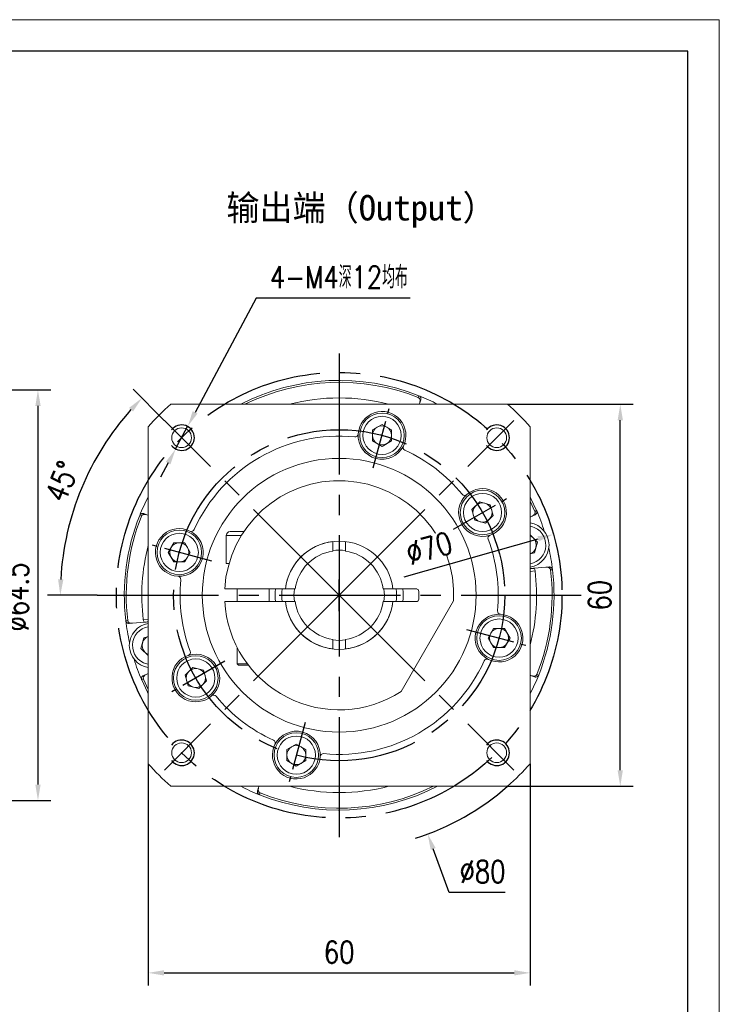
# Model space of a CAD drawing. Header units: millimetres. Extents: x 889 to 1305, y 1037 to 1331.
# Tile 10 of 10: x 1195 to 1305, y 1176 to 1331. Entities that reach past the tile are written whole.
import ezdxf

# ---------------------------------------------------------------- set-up
doc = ezdxf.new("R2010")
doc.units = ezdxf.units.MM
doc.set_wipeout_variables(frame=1)
doc.header["$PDSIZE"] = -5
doc.linetypes.add('CENTER2', pattern=[28.575, 19.05, -3.175, 3.175, -3.175])
doc.layers.get('0').update_dxf_attribs({"lineweight": 18})
doc.layers.get('Defpoints').update_dxf_attribs({"lineweight": 18})
for name, color, linetype in [('1轮廓实线层', 7, 'Continuous'), ('2细线层', 4, 'Continuous'), ('3中心线层', 1, 'CENTER2'), ('7标注层', 4, 'Continuous')]:
    doc.layers.add(name, color=color, linetype=linetype)
doc.layers.add('SLD-0', color=7, linetype='Continuous', lineweight=18)
doc.layers.add('尺寸线', color=7, linetype='Continuous', lineweight=18)
doc.styles.add('TH_GBDIM', font='romans.shx', dxfattribs={"width": 0.8, "bigfont": 'gbcbig.shx'})
doc.styles.add('工程字', font='txt')
doc.dimstyles.new('TH_GBDIM', dxfattribs={"dimtxt": 3.5, "dimasz": 2.5, "dimexe": 2, "dimexo": 0, "dimgap": 1.5, "dimtad": 1, "dimdec": 1, "dimdsep": 46, "dimtxsty": 'TH_GBDIM', "dimcen": 2.5, "dimclrd": 130, "dimclre": 130, "dimclrt": 3, "dimadec": 0, "dimazin": 2, "dimtfac": 0.714286, "dimtdec": 1, "dimtmove": 0, "dimatfit": 3, "dimfxl": 1, "dimtzin": 0, "dimlwd": -1, "dimlwe": -1, "dimarcsym": 0})

# ---------------------------------------------------------------- blocks, each defined once
blk = doc.blocks.new('*D8')
at = {"layer": '7标注层', "color": 130}
for p, q in [((1215.51, 1213.78), (1215.51, 1178.92)), ((1275.51, 1213.78), (1275.51, 1178.92)), ((1218.01, 1180.92), (1273.01, 1180.92))]:
    blk.add_line(p, q, dxfattribs=at)
for points in [[(1218.01, 1181.34), (1218.01, 1180.51), (1215.51, 1180.92)], [(1273.01, 1180.51), (1273.01, 1181.34), (1275.51, 1180.92)]]:
    blk.add_solid(points, dxfattribs=at)
at = {"layer": 'Defpoints', "color": 0}
for p in [(1215.51, 1213.78), (1275.51, 1213.78), (1275.51, 1180.92)]:
    blk.add_point(p, dxfattribs=at)
at = {"layer": '7标注层', "color": 3, "insert": (1245.51, 1184.17), "char_height": 3.5, "attachment_point": 5, "style": 'TH_GBDIM'}
blk.add_mtext('60', dxfattribs=at)
blk = doc.blocks.new('*D9')
at = {"layer": '7标注层', "color": 130}
for p, q in [((1271.97, 1270.24), (1291.67, 1270.24)), ((1289.67, 1212.74), (1289.67, 1267.74)), ((1271.97, 1210.24), (1291.67, 1210.24))]:
    blk.add_line(p, q, dxfattribs=at)
for points in [[(1290.08, 1267.74), (1289.25, 1267.74), (1289.67, 1270.24)], [(1289.25, 1212.74), (1290.08, 1212.74), (1289.67, 1210.24)]]:
    blk.add_solid(points, dxfattribs=at)
at = {"layer": 'Defpoints', "color": 0}
for p in [(1271.97, 1270.24), (1289.67, 1270.24), (1271.97, 1210.24)]:
    blk.add_point(p, dxfattribs=at)
at = {"layer": '7标注层', "color": 3, "insert": (1286.42, 1240.24), "char_height": 3.5, "attachment_point": 5, "rotation": 90, "style": 'TH_GBDIM'}
blk.add_mtext('60', dxfattribs=at)
blk = doc.blocks.new('*D10')
at = {"layer": '7标注层', "color": 130}
for p, q in [((1218.05, 1267.7), (1213.13, 1272.63)), ((1207.51, 1240.24), (1199.71, 1240.24))]:
    blk.add_line(p, q, dxfattribs=at)
blk.add_arc((1245.51, 1240.24), 43.81, 138.2704, 176.7296, dxfattribs=at)
for points in [[(1213.13, 1269.11), (1212.52, 1269.68), (1214.54, 1271.22)], [(1201.36, 1242.75), (1202.2, 1242.73), (1201.71, 1240.24)]]:
    blk.add_solid(points, dxfattribs=at)
at = {"layer": 'Defpoints', "color": 0}
for p in [(1218.05, 1267.7), (1207.58, 1262.14), (1207.51, 1240.24), (1245.51, 1240.24), (1283.51, 1240.24)]:
    blk.add_point(p, dxfattribs=at)
at = {"layer": '7标注层', "color": 3, "insert": (1201.99, 1258.12), "char_height": 3.5, "attachment_point": 5, "rotation": 67.6621, "style": 'TH_GBDIM'}
blk.add_mtext('45%%d', dxfattribs=at)
blk = doc.blocks.new('*D11')
at = {"layer": '7标注层', "color": 130}
for p, q in [((1232.45, 1286.91), (1222.88, 1268.96)), ((1256.65, 1286.91), (1232.45, 1286.91)), ((1219.83, 1263.22), (1221.71, 1266.75)), ((1218.65, 1261.02), (1217.47, 1258.81))]:
    blk.add_line(p, q, dxfattribs=at)
for points in [[(1222.51, 1269.16), (1223.25, 1268.77), (1221.71, 1266.75)], [(1219.02, 1260.82), (1218.28, 1261.21), (1219.83, 1263.22)]]:
    blk.add_solid(points, dxfattribs=at)
at = {"layer": 'Defpoints', "color": 0}
for p in [(1221.71, 1266.75), (1219.83, 1263.22)]:
    blk.add_point(p, dxfattribs=at)
at = {"layer": '7标注层', "color": 3, "insert": (1245.47, 1290.2), "char_height": 3.5, "attachment_point": 5, "style": 'TH_GBDIM'}
blk.add_mtext('4-M4深12均布{}', dxfattribs=at)
blk = doc.blocks.new('*D12')
at = {"layer": '7标注层', "color": 130}
for p, q in [((1245.51, 1237.74), (1245.51, 1242.74)), ((1243.01, 1240.24), (1248.01, 1240.24)), ((1262.81, 1193.57), (1260.28, 1200.39)), ((1271.58, 1193.57), (1262.81, 1193.57))]:
    blk.add_line(p, q, dxfattribs=at)
blk.add_arc((1245.51, 1240.24), 40, 287.471, 311.4096, dxfattribs=at)
blk.add_solid([(1260.67, 1200.53), (1259.89, 1200.25), (1259.42, 1202.73)], dxfattribs=at)
at = {"layer": 'Defpoints', "color": 0}
for p in [(1231.61, 1277.75), (1259.42, 1202.73)]:
    blk.add_point(p, dxfattribs=at)
at = {"layer": '7标注层', "color": 3, "insert": (1268.04, 1196.82), "char_height": 3.5, "attachment_point": 5, "style": 'TH_GBDIM'}
blk.add_mtext('{∅80}{}{}', dxfattribs=at)
blk = doc.blocks.new('*D28')
at = {"layer": '7标注层', "color": 130}
for p, q in [((1128.13, 1272.49), (1200.2, 1272.49)), ((1198.2, 1269.99), (1198.2, 1210.49)), ((1128.13, 1207.99), (1200.2, 1207.99))]:
    blk.add_line(p, q, dxfattribs=at)
for points in [[(1198.62, 1269.99), (1197.79, 1269.99), (1198.2, 1272.49)], [(1197.79, 1210.49), (1198.62, 1210.49), (1198.2, 1207.99)]]:
    blk.add_solid(points, dxfattribs=at)
at = {"layer": 'Defpoints', "color": 0}
for p in [(1128.13, 1272.49), (1128.13, 1207.99), (1198.2, 1207.99)]:
    blk.add_point(p, dxfattribs=at)
at = {"layer": '7标注层', "color": 3, "insert": (1194.95, 1239.96), "char_height": 3.5, "attachment_point": 5, "rotation": 90, "style": 'TH_GBDIM'}
blk.add_mtext('{%%c64.5}{}{}', dxfattribs=at)
blk = doc.blocks.new('*D29')
at = {"layer": '7标注层', "color": 130}
blk.add_line((1255.7, 1243.13), (1276.78, 1249.12), dxfattribs=at)
blk.add_solid([(1276.89, 1248.72), (1276.66, 1249.52), (1279.18, 1249.8)], dxfattribs=at)
at = {"layer": 'Defpoints', "color": 0}
for p in [(1279.18, 1249.8), (1211.85, 1230.68)]:
    blk.add_point(p, dxfattribs=at)
at = {"layer": '7标注层', "color": 3, "insert": (1259.65, 1247.63), "char_height": 3.5, "attachment_point": 5, "rotation": 15.8551, "style": 'TH_GBDIM'}
blk.add_mtext('∅70', dxfattribs=at)

msp = doc.modelspace()

# ---------------------------------------------------------------- linework, layer by layer
at = {"color": 7, "linetype": 'Continuous', "lineweight": 15}
for p, q in [((1257.942773, 1271.296166), (1258.045337, 1271.57825)), ((1258.045337, 1271.57825), (1258.049663, 1271.57652)), ((1219.05673, 1270.240826), (1271.971756, 1270.240826)), ((1258.078855, 1270.240826), (1258.160271, 1270.464513)), ((1258.333799, 1270.941278), (1258.160271, 1270.464513)), ((1250.743538, 1266.220923), (1252.243538, 1267.086948)), ((1252.243538, 1267.086948), (1253.743538, 1266.220923)), ((1215.514243, 1213.783313), (1215.514243, 1266.698339)), ((1250.743538, 1264.488872), (1250.743538, 1266.220923)), ((1253.743538, 1266.220923), (1253.743538, 1264.488872)), ((1275.514243, 1266.698339), (1275.514243, 1213.783313)), ((1252.243538, 1263.622846), (1250.743538, 1264.488872)), ((1253.743538, 1264.488872), (1252.243538, 1263.622846)), ((1266.357871, 1253.689113), (1267.582616, 1254.913858)), ((1267.582616, 1254.913858), (1269.255648, 1254.465571)), ((1269.255648, 1254.465571), (1269.703936, 1252.792538)), ((1276.261982, 1253.411969), (1275.514243, 1255.03618)), ((1214.813791, 1253.060382), (1215.290555, 1252.886854)), ((1215.514243, 1252.805438), (1215.290555, 1252.886854)), ((1266.806158, 1252.016081), (1266.357871, 1253.689113)), ((1276.287536, 1252.884528), (1275.82771, 1252.670108)), ((1276.261982, 1253.411969), (1276.53397, 1253.53891)), ((1276.53397, 1253.53891), (1276.535805, 1253.534627)), ((1214.176818, 1252.771919), (1214.178548, 1252.776246)), ((1214.458903, 1252.669356), (1214.176818, 1252.771919)), ((1268.479191, 1251.567793), (1266.806158, 1252.016081)), ((1269.703936, 1252.792538), (1268.479191, 1251.567793)), ((1275.514243, 1252.523936), (1275.82771, 1252.670108)), ((1228.389243, 1250.240826), (1230.547613, 1250.240826)), ((1275.751438, 1251.032584), (1275.514243, 1251.085941)), ((1218.668121, 1246.970121), (1219.534146, 1248.470121)), ((1219.534146, 1248.470121), (1221.266197, 1248.470121)), ((1221.266197, 1248.470121), (1222.132222, 1246.970121)), ((1227.764243, 1249.615826), (1227.764243, 1245.240826)), ((1230.148392, 1249.615826), (1227.764243, 1249.615826)), ((1244.514243, 1248.681797), (1244.514243, 1248.379622)), ((1244.514243, 1248.379622), (1244.514243, 1247.7519)), ((1246.514243, 1248.379622), (1246.514243, 1248.681797)), ((1246.514243, 1247.7519), (1246.514243, 1248.379622)), ((1275.514243, 1249.716865), (1276.648013, 1248.583094)), ((1276.648013, 1248.583094), (1276.199725, 1246.910062)), ((1219.534146, 1245.470121), (1218.668121, 1246.970121)), ((1222.132222, 1246.970121), (1221.266197, 1245.470121)), ((1276.199725, 1246.910062), (1275.514243, 1246.726387)), ((1221.266197, 1245.470121), (1219.534146, 1245.470121)), ((1228.222626, 1245.240826), (1227.764243, 1245.240826)), ((1275.514243, 1243.97946), (1276.276289, 1244.074427)), ((1277.981116, 1244.633485), (1276.16861, 1244.474911)), ((1277.981116, 1244.633485), (1278.486547, 1244.677705)), ((1279.027156, 1244.23421), (1278.728138, 1244.208151)), ((1279.026605, 1244.238837), (1279.027156, 1244.23421)), ((1228.042838, 1241.240826), (1227.542042, 1241.240826)), ((1236.771246, 1241.240826), (1228.042838, 1241.240826)), ((1229.514243, 1241.240826), (1229.514243, 1239.240826)), ((1234.514243, 1239.240826), (1234.514243, 1241.240826)), ((1237.073271, 1241.240826), (1236.771246, 1241.240826)), ((1237.375447, 1241.240826), (1237.073271, 1241.240826)), ((1238.003169, 1241.240826), (1237.375447, 1241.240826)), ((1253.653039, 1241.240826), (1253.025317, 1241.240826)), ((1253.955214, 1241.240826), (1253.653039, 1241.240826)), ((1254.25724, 1241.240826), (1253.955214, 1241.240826)), ((1257.614243, 1241.240826), (1254.25724, 1241.240826)), ((1257.22184, 1241.23816), (1257.3473, 1241.230145)), ((1257.3473, 1241.230145), (1257.707429, 1241.22982)), ((1258.014243, 1239.640826), (1258.014243, 1240.840826)), ((1227.542042, 1239.240826), (1228.042838, 1239.240826)), ((1228.042838, 1239.240826), (1236.771246, 1239.240826)), ((1236.771246, 1239.240826), (1237.073271, 1239.240826)), ((1237.073271, 1239.240826), (1237.375447, 1239.240826)), ((1237.375447, 1239.240826), (1238.003169, 1239.240826)), ((1253.025317, 1239.240826), (1253.653039, 1239.240826)), ((1253.653039, 1239.240826), (1253.955214, 1239.240826)), ((1253.955214, 1239.240826), (1254.25724, 1239.240826)), ((1254.25724, 1239.240826), (1257.614243, 1239.240826)), ((1263.493755, 1239.382254), (1255.247544, 1225.099397)), ((1212.001329, 1236.247441), (1212.300348, 1236.273501)), ((1212.001881, 1236.242814), (1212.001329, 1236.247441)), ((1213.047369, 1235.848166), (1212.541938, 1235.803947)), ((1213.047369, 1235.848166), (1214.859876, 1236.00674)), ((1215.514243, 1236.502191), (1214.752196, 1236.407224)), ((1268.896263, 1233.511531), (1269.762289, 1235.011531)), ((1269.762289, 1235.011531), (1271.49434, 1235.011531)), ((1271.49434, 1235.011531), (1272.360365, 1233.511531)), ((1214.380473, 1231.898557), (1214.82876, 1233.57159)), ((1214.82876, 1233.57159), (1215.514243, 1233.755264)), ((1269.762289, 1232.011531), (1268.896263, 1233.511531)), ((1272.360365, 1233.511531), (1271.49434, 1232.011531)), ((1215.514243, 1230.764787), (1214.380473, 1231.898557)), ((1229.514243, 1231.994614), (1229.514243, 1229.440826)), ((1244.514243, 1232.729751), (1244.514243, 1232.10203)), ((1244.514243, 1232.10203), (1244.514243, 1231.799854)), ((1246.514243, 1232.10203), (1246.514243, 1232.729751)), ((1246.514243, 1231.799854), (1246.514243, 1232.10203)), ((1271.49434, 1232.011531), (1269.762289, 1232.011531)), ((1215.277048, 1229.449067), (1215.514243, 1229.39571)), ((1221.32455, 1227.689113), (1222.549295, 1228.913858)), ((1222.549295, 1228.913858), (1224.222327, 1228.465571)), ((1224.222327, 1228.465571), (1224.670615, 1226.792538)), ((1229.514243, 1229.440826), (1229.714243, 1229.240826)), ((1229.514243, 1229.440826), (1231.114243, 1229.440826)), ((1231.266436, 1229.240826), (1229.714243, 1229.240826)), ((1214.494516, 1226.942742), (1214.49268, 1226.947024)), ((1214.766503, 1227.069682), (1214.494516, 1226.942742)), ((1214.74095, 1227.597123), (1215.200776, 1227.811544)), ((1214.766503, 1227.069682), (1215.514243, 1225.445472)), ((1215.514243, 1227.957716), (1215.200776, 1227.811544)), ((1221.772837, 1226.016081), (1221.32455, 1227.689113)), ((1224.670615, 1226.792538), (1223.44587, 1225.567793)), ((1275.514243, 1227.676213), (1275.73793, 1227.594798)), ((1276.214695, 1227.42127), (1275.73793, 1227.594798)), ((1276.569583, 1227.812296), (1276.851668, 1227.709732)), ((1276.851668, 1227.709732), (1276.849937, 1227.705406)), ((1223.44587, 1225.567793), (1221.772837, 1226.016081)), ((1237.284948, 1215.99278), (1238.784948, 1216.858805)), ((1237.284948, 1214.260729), (1237.284948, 1215.99278)), ((1238.784948, 1216.858805), (1240.284948, 1215.99278)), ((1240.284948, 1215.99278), (1240.284948, 1214.260729)), ((1238.784948, 1213.394703), (1237.284948, 1214.260729)), ((1240.284948, 1214.260729), (1238.784948, 1213.394703)), ((1271.971756, 1210.240826), (1219.05673, 1210.240826)), ((1232.694687, 1209.540374), (1232.868215, 1210.017138)), ((1232.94963, 1210.240826), (1232.868215, 1210.017138)), ((1232.983149, 1208.903401), (1232.978823, 1208.905131)), ((1233.085713, 1209.185486), (1232.983149, 1208.903401))]:
    msp.add_line(p, q, dxfattribs=at)
at = {"color": 7, "linetype": 'Continuous', "lineweight": 15, "flags": 128}
for points in [[(1275.514243, 1255.702472), (1275.644716, 1255.446651), (1276.53397, 1253.53891)], [(1215.514243, 1224.77918), (1215.38377, 1225.035001), (1214.494516, 1226.942742)]]:
    msp.add_lwpolyline(points, dxfattribs=at)
at = {"color": 7, "linetype": 'Continuous', "lineweight": 15}
for centre, radius in [((1252.243538, 1265.354897), 3.5), ((1252.243538, 1265.354897), 3), ((1220.765505, 1264.989563), 1.55), ((1270.26298, 1264.989563), 1.55), ((1245.514243, 1240.240826), 21.5), ((1268.030903, 1253.240826), 3.5), ((1268.030903, 1253.240826), 3), ((1220.400171, 1246.970121), 3.5), ((1220.400171, 1246.970121), 3), ((1270.628314, 1233.511531), 3.5), ((1270.628314, 1233.511531), 3), ((1222.997582, 1227.240826), 3.5), ((1222.997582, 1227.240826), 3), ((1238.784948, 1215.126754), 3.5), ((1238.784948, 1215.126754), 3), ((1220.765505, 1215.492088), 1.55), ((1270.26298, 1215.492088), 1.55)]:
    msp.add_circle(centre, radius, dxfattribs=at)
for centre, radius, start, end in [((1245.514243, 1240.240826), 33.75, 68.20470024, 117.26604445), ((1245.514243, 1240.240826), 33.45, 68.1884215, 116.25152275), ((1245.514243, 1240.240826), 33.75, 62.73395555, 68.1967904), ((1245.514243, 1240.240826), 40, 131.40962211, 138.59037789), ((1245.514243, 1240.240826), 31, 75.4074494, 104.5925506), ((1245.514243, 1240.240826), 40, 41.40962211, 48.59037789), ((1252.243538, 1265.354897), 3.75, 333.56555596, 176.43444404), ((1252.243538, 1265.354897), 1.5, 60, 120), ((1245.514243, 1240.240826), 25, 84.40190101, 155.59809899), ((1248.001765, 1265.619207), 0.5, 264.40190101, 356.43444404), ((1252.243538, 1265.354897), 3.75, 176.43444404, 333.56555596), ((1252.243538, 1265.354897), 1.5, 120, 180), ((1252.243538, 1265.354897), 1.5, 180, 240), ((1252.243538, 1265.354897), 1.5, 0, 60), ((1252.243538, 1265.354897), 1.5, 300, 0), ((1252.243538, 1265.354897), 1.5, 240, 300), ((1256.049176, 1263.46291), 0.5, 153.56555596, 245.59809899), ((1245.514243, 1240.240826), 25, 39.40190101, 65.59809899), ((1245.514243, 1240.240826), 18, 357.26604445, 176.81526146), ((1268.030903, 1253.240826), 3.75, 131.43444404, 288.56555596), ((1265.218412, 1256.427108), 0.5, 219.40190101, 311.43444404), ((1268.030903, 1253.240826), 3.75, 288.56555596, 131.43444404), ((1245.514243, 1240.240826), 33.75, 152.73395555, 158.1967904), ((1268.030903, 1253.240826), 1.5, 75, 135), ((1268.030903, 1253.240826), 1.5, 15, 75), ((1268.030903, 1253.240826), 1.5, 135, 195), ((1268.030903, 1253.240826), 1.5, 315, 15), ((1245.514243, 1240.240826), 33.75, 17.31999679, 23.1967904), ((1245.514243, 1240.240826), 33.75, 158.20470024, 186.79529976), ((1245.514243, 1240.240826), 33.45, 158.1884215, 186.8115785), ((1268.030903, 1253.240826), 1.5, 195, 255), ((1268.030903, 1253.240826), 1.5, 255, 315), ((1274.974981, 1248.134807), 3.5, 278.86314989, 81.13685011), ((1220.400171, 1246.970121), 3.75, 63.56555596, 266.43444404), ((1220.400171, 1246.970121), 3.75, 266.43444404, 63.56555596), ((1222.292159, 1250.775759), 0.5, 243.56555596, 335.59809899), ((1228.389243, 1249.615826), 0.625, 90, 180), ((1274.974981, 1248.134807), 3, 280.35543712, 75), ((1220.400171, 1246.970121), 1.5, 90, 150), ((1220.400171, 1246.970121), 1.5, 30, 90), ((1245.514243, 1240.240826), 8.5, 6.75632703, 173.24367297), ((1245.514243, 1240.240826), 8.5, 96.75632703, 173.24367297), ((1269.384059, 1249.211996), 0.5, 108.56555596, 200.59809899), ((1245.514243, 1240.240826), 25, 354.40190101, 20.59809899), ((1274.974981, 1248.134807), 1.5, 45, 68.93000409), ((1274.974981, 1248.134807), 1.5, 345, 45), ((1245.514243, 1240.240826), 31, 165.4074494, 187.10364267), ((1220.400171, 1246.970121), 1.5, 150, 210), ((1220.400171, 1246.970121), 1.5, 330, 30), ((1245.514243, 1240.240826), 7, 98.2132107, 171.7867893), ((1245.514243, 1240.240826), 7.1, 81.90325023, 98.09674977), ((1245.514243, 1240.240826), 7, 8.2132107, 81.7867893), ((1274.974981, 1248.134807), 1.5, 291.06999591, 345), ((1245.514243, 1240.240826), 33.75, 6.8032096, 12.68000321), ((1220.400171, 1246.970121), 1.5, 210, 270), ((1220.400171, 1246.970121), 1.5, 270, 330), ((1245.514243, 1240.240826), 31, 345.4074494, 7.10364267), ((1274.787803, 1243.88893), 1.5, 7.10364267, 22.99519141), ((1245.514243, 1240.240826), 33.45, 338.1884215, 6.8115785), ((1245.514243, 1240.240826), 33.75, 338.20470024, 6.79529976), ((1220.135862, 1242.728348), 0.5, 354.40190101, 86.43444404), ((1245.514243, 1240.240826), 25, 174.40190101, 200.59809899), ((1245.514243, 1240.240826), 10.05, 174.28947777, 185.71052223), ((1245.514243, 1240.240826), 9, 173.62062979, 186.37937021), ((1245.514243, 1240.240826), 7.1, 171.90325023, 188.09674977), ((1245.514243, 1240.240826), 7.1, 351.90325023, 8.09674977), ((1245.514243, 1240.240826), 9, 353.62062979, 6.37937021), ((1245.514243, 1240.240826), 10.05, 354.28947777, 5.71052223), ((1257.614243, 1240.840826), 0.4, 0, 90), ((1245.514243, 1240.240826), 18, 183.18473854, 302.73395555), ((1245.514243, 1240.240826), 8.5, 186.75632703, 353.24367297), ((1245.514243, 1240.240826), 8.5, 186.75632703, 263.24367297), ((1245.514243, 1240.240826), 7, 188.2132107, 261.7867893), ((1245.514243, 1240.240826), 7, 278.2132107, 351.7867893), ((1245.514243, 1240.240826), 8.5, 276.75632703, 353.24367297), ((1257.614243, 1239.640826), 0.4, 270, 0), ((1270.892624, 1237.753304), 0.5, 174.40190101, 266.43444404), ((1245.514243, 1240.240826), 33.75, 186.8032096, 192.68000321), ((1216.240683, 1236.592721), 1.5, 187.10364267, 202.99519141), ((1270.628314, 1233.511531), 3.75, 86.43444404, 243.56555596), ((1270.628314, 1233.511531), 3.75, 243.56555596, 86.43444404), ((1216.053505, 1232.346845), 3.5, 98.86314989, 261.13685011), ((1216.053505, 1232.346845), 3, 100.35543712, 255), ((1270.628314, 1233.511531), 1.5, 90, 150), ((1270.628314, 1233.511531), 1.5, 30, 90), ((1216.053505, 1232.346845), 1.5, 111.06999591, 165), ((1245.514243, 1240.240826), 7.1, 261.90325023, 278.09674977), ((1270.628314, 1233.511531), 1.5, 150, 210), ((1270.628314, 1233.511531), 1.5, 210, 270), ((1270.628314, 1233.511531), 1.5, 270, 330), ((1270.628314, 1233.511531), 1.5, 330, 30), ((1216.053505, 1232.346845), 1.5, 165, 225), ((1216.053505, 1232.346845), 1.5, 225, 248.93000409), ((1221.644427, 1231.269656), 0.5, 288.56555596, 20.59809899), ((1245.514243, 1240.240826), 33.75, 197.31999679, 203.1967904), ((1222.997582, 1227.240826), 3.75, 108.56555596, 311.43444404), ((1222.997582, 1227.240826), 3.75, 311.43444404, 108.56555596), ((1245.514243, 1240.240826), 25, 264.40190101, 335.59809899), ((1268.736327, 1229.705892), 0.5, 63.56555596, 155.59809899), ((1222.997582, 1227.240826), 1.5, 135, 195), ((1222.997582, 1227.240826), 1.5, 75, 135), ((1222.997582, 1227.240826), 1.5, 15, 75), ((1222.997582, 1227.240826), 1.5, 195, 255), ((1222.997582, 1227.240826), 1.5, 315, 15), ((1245.514243, 1240.240826), 33.75, 332.73395555, 338.1967904), ((1222.997582, 1227.240826), 1.5, 255, 315), ((1225.810074, 1224.054544), 0.5, 39.40190101, 131.43444404), ((1245.514243, 1240.240826), 25, 219.40190101, 245.59809899), ((1238.784948, 1215.126754), 3.75, 356.43444404, 153.56555596), ((1234.979309, 1217.018742), 0.5, 333.56555596, 65.59809899), ((1238.784948, 1215.126754), 3.75, 153.56555596, 356.43444404), ((1238.784948, 1215.126754), 1.5, 120, 180), ((1238.784948, 1215.126754), 1.5, 60, 120), ((1238.784948, 1215.126754), 1.5, 0, 60), ((1238.784948, 1215.126754), 1.5, 180, 240), ((1238.784948, 1215.126754), 1.5, 300, 0), ((1243.026721, 1214.862444), 0.5, 84.40190101, 176.43444404), ((1245.514243, 1240.240826), 40, 221.40962211, 228.59037789), ((1238.784948, 1215.126754), 1.5, 240, 300), ((1245.514243, 1240.240826), 40, 311.40962211, 318.59037789), ((1245.514243, 1240.240826), 33.75, 242.73395555, 248.1967904), ((1245.514243, 1240.240826), 33.75, 248.20470024, 297.26604445), ((1245.514243, 1240.240826), 33.45, 248.1884215, 296.25152275), ((1245.514243, 1240.240826), 31, 255.4074494, 284.5925506)]:
    msp.add_arc(centre, radius, start, end, dxfattribs=at)
for points, knots in [([(1258.333799, 1270.941278), (1258.334354, 1270.942818), (1258.348991, 1270.98344), (1258.369941, 1271.079783), (1258.35896, 1271.230464), (1258.296003, 1271.379103), (1258.192355, 1271.503317), (1258.097247, 1271.552109), (1258.049663, 1271.57652)], [0, 0, 0, 0, 0.0066540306, 0.175453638, 0.3963878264, 0.6021190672, 0.8009315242, 1, 1, 1, 1]), ([(1258.160271, 1270.464513), (1258.188349, 1270.570342), (1258.23607, 1270.750203), (1258.201772, 1270.993934), (1258.125441, 1271.155342), (1258.034274, 1271.251628), (1257.968354, 1271.283714), (1257.942773, 1271.296166)], [0, 0, 0, 0, 0.3459909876, 0.5880279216, 0.7670588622, 0.9096020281, 1, 1, 1, 1]), ([(1214.813791, 1253.060382), (1214.81225, 1253.060937), (1214.771629, 1253.075573), (1214.675285, 1253.096524), (1214.524604, 1253.085543), (1214.375966, 1253.022586), (1214.251751, 1252.918938), (1214.20296, 1252.82383), (1214.178548, 1252.776246)], [0, 0, 0, 0, 0.0066540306, 0.175453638, 0.3963878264, 0.6021190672, 0.8009315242, 1, 1, 1, 1]), ([(1215.290555, 1252.886854), (1215.184726, 1252.914932), (1215.004865, 1252.962653), (1214.761135, 1252.928355), (1214.599727, 1252.852024), (1214.503441, 1252.760857), (1214.471355, 1252.694937), (1214.458903, 1252.669356)], [0, 0, 0, 0, 0.3459909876, 0.5880279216, 0.7670588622, 0.9096020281, 1, 1, 1, 1]), ([(1275.82771, 1252.670108), (1275.922396, 1252.725086), (1276.083321, 1252.818523), (1276.231412, 1253.015119), (1276.29157, 1253.183226), (1276.29519, 1253.315776), (1276.271266, 1253.385076), (1276.261982, 1253.411969)], [0, 0, 0, 0, 0.3459909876, 0.5880279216, 0.7670588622, 0.9096020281, 1, 1, 1, 1]), ([(1276.287536, 1252.884528), (1276.289018, 1252.885225), (1276.328091, 1252.903599), (1276.41103, 1252.95691), (1276.509813, 1253.071222), (1276.570399, 1253.220843), (1276.584942, 1253.381966), (1276.552191, 1253.483719), (1276.535805, 1253.534627)], [0, 0, 0, 0, 0.0066540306, 0.175453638, 0.3963878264, 0.6021190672, 0.8009315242, 1, 1, 1, 1]), ([(1244.514243, 1247.169029), (1244.514243, 1247.254091), (1244.514243, 1247.448468), (1244.514243, 1247.642679), (1244.514243, 1247.7519)], [0, 0, 0, 0, 0.4376156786, 1, 1, 1, 1]), ([(1246.514243, 1247.7519), (1246.514243, 1247.642679), (1246.514243, 1247.448468), (1246.514243, 1247.254091), (1246.514243, 1247.169029)], [0, 0, 0, 0, 0.5623843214, 1, 1, 1, 1]), ([(1275.514243, 1244.417662), (1275.564849, 1244.422089), (1275.720781, 1244.435731), (1275.958676, 1244.456544), (1276.12926, 1244.471469), (1276.16861, 1244.474911)], [0, 0, 0, 0, 0.2698806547, 0.8315787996, 1, 1, 1, 1]), ([(1278.728138, 1244.208151), (1278.717647, 1244.25239), (1278.696721, 1244.34064), (1278.598072, 1244.464001), (1278.432218, 1244.575773), (1278.211886, 1244.639403), (1278.051909, 1244.635301), (1277.981116, 1244.633485)], [0, 0, 0, 0, 0.1434546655, 0.286169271, 0.4908216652, 0.7746782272, 1, 1, 1, 1]), ([(1279.026605, 1244.238837), (1279.015341, 1244.291118), (1278.992828, 1244.395614), (1278.899672, 1244.527879), (1278.772393, 1244.627161), (1278.629688, 1244.676767), (1278.531205, 1244.681466), (1278.488179, 1244.677842), (1278.486547, 1244.677705)], [0, 0, 0, 0, 0.1990684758, 0.3978809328, 0.6036121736, 0.824546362, 0.9933459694, 1, 1, 1, 1]), ([(1238.003169, 1241.240826), (1238.11239, 1241.240826), (1238.3066, 1241.240826), (1238.500977, 1241.240826), (1238.58604, 1241.240826)], [0, 0, 0, 0, 0.5623843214, 1, 1, 1, 1]), ([(1252.442446, 1241.240826), (1252.527508, 1241.240826), (1252.721885, 1241.240826), (1252.916096, 1241.240826), (1253.025317, 1241.240826)], [0, 0, 0, 0, 0.4376156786, 1, 1, 1, 1]), ([(1238.58604, 1239.240826), (1238.500977, 1239.240826), (1238.3066, 1239.240826), (1238.11239, 1239.240826), (1238.003169, 1239.240826)], [0, 0, 0, 0, 0.4376156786, 1, 1, 1, 1]), ([(1253.025317, 1239.240826), (1252.916096, 1239.240826), (1252.721885, 1239.240826), (1252.527508, 1239.240826), (1252.442446, 1239.240826)], [0, 0, 0, 0, 0.5623843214, 1, 1, 1, 1]), ([(1212.001881, 1236.242814), (1212.013145, 1236.190533), (1212.035658, 1236.086038), (1212.128814, 1235.953772), (1212.256093, 1235.85449), (1212.398798, 1235.804884), (1212.497281, 1235.800185), (1212.540306, 1235.80381), (1212.541938, 1235.803947)], [0, 0, 0, 0, 0.1990684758, 0.3978809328, 0.6036121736, 0.824546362, 0.9933459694, 1, 1, 1, 1]), ([(1212.300348, 1236.273501), (1212.310838, 1236.229262), (1212.331765, 1236.141012), (1212.430414, 1236.01765), (1212.596267, 1235.905879), (1212.816599, 1235.842248), (1212.976576, 1235.846351), (1213.047369, 1235.848166)], [0, 0, 0, 0, 0.1434546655, 0.286169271, 0.4908216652, 0.7746782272, 1, 1, 1, 1]), ([(1215.514243, 1236.06399), (1215.463637, 1236.059562), (1215.307705, 1236.04592), (1215.069809, 1236.025107), (1214.899226, 1236.010183), (1214.859876, 1236.00674)], [0, 0, 0, 0, 0.2698806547, 0.8315787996, 1, 1, 1, 1]), ([(1244.514243, 1232.729751), (1244.514243, 1232.838972), (1244.514243, 1233.033183), (1244.514243, 1233.22756), (1244.514243, 1233.312623)], [0, 0, 0, 0, 0.5623843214, 1, 1, 1, 1]), ([(1246.514243, 1233.312623), (1246.514243, 1233.22756), (1246.514243, 1233.033183), (1246.514243, 1232.838972), (1246.514243, 1232.729751)], [0, 0, 0, 0, 0.4376156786, 1, 1, 1, 1]), ([(1214.74095, 1227.597123), (1214.739468, 1227.596426), (1214.700395, 1227.578052), (1214.617455, 1227.524741), (1214.518672, 1227.410429), (1214.458086, 1227.260808), (1214.443544, 1227.099685), (1214.476294, 1226.997933), (1214.49268, 1226.947024)], [0, 0, 0, 0, 0.0066540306, 0.175453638, 0.3963878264, 0.6021190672, 0.8009315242, 1, 1, 1, 1]), ([(1215.200776, 1227.811544), (1215.106089, 1227.756566), (1214.945165, 1227.663128), (1214.797074, 1227.466532), (1214.736915, 1227.298426), (1214.733296, 1227.165876), (1214.757219, 1227.096576), (1214.766503, 1227.069682)], [0, 0, 0, 0, 0.3459909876, 0.5880279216, 0.7670588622, 0.9096020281, 1, 1, 1, 1]), ([(1275.73793, 1227.594798), (1275.843759, 1227.566719), (1276.02362, 1227.518999), (1276.267351, 1227.553297), (1276.428759, 1227.629628), (1276.525045, 1227.720795), (1276.557131, 1227.786714), (1276.569583, 1227.812296)], [0, 0, 0, 0, 0.3459909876, 0.5880279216, 0.7670588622, 0.9096020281, 1, 1, 1, 1]), ([(1276.214695, 1227.42127), (1276.216235, 1227.420714), (1276.256857, 1227.406078), (1276.3532, 1227.385127), (1276.503881, 1227.396108), (1276.65252, 1227.459065), (1276.776734, 1227.562713), (1276.825526, 1227.657821), (1276.849937, 1227.705406)], [0, 0, 0, 0, 0.0066540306, 0.175453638, 0.3963878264, 0.6021190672, 0.8009315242, 1, 1, 1, 1]), ([(1232.868215, 1210.017138), (1232.840136, 1209.911309), (1232.792416, 1209.731448), (1232.826714, 1209.487718), (1232.903045, 1209.32631), (1232.994212, 1209.230024), (1233.060131, 1209.197937), (1233.085713, 1209.185486)], [0, 0, 0, 0, 0.34599098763, 0.58802792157, 0.76705886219, 0.90960202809, 1, 1, 1, 1]), ([(1232.694687, 1209.540374), (1232.694132, 1209.538833), (1232.679495, 1209.498212), (1232.658544, 1209.401868), (1232.669525, 1209.251187), (1232.732482, 1209.102549), (1232.83613, 1208.978334), (1232.931238, 1208.929543), (1232.978823, 1208.905131)], [0, 0, 0, 0, 0.0066540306, 0.175453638, 0.3963878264, 0.6021190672, 0.8009315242, 1, 1, 1, 1])]:
    msp.add_open_spline(points, degree=3, knots=knots, dxfattribs=at)
at = {"layer": '2细线层'}
for centre in [(1220.765505, 1264.989563), (1270.26298, 1264.989563), (1220.765505, 1215.492088), (1270.26298, 1215.492088)]:
    msp.add_arc(centre, 2, 217.5, 142.5, dxfattribs=at)
at = {"layer": '3中心线层'}
for p, q in [((1245.514243, 1278.240826), (1245.514243, 1202.240826)), ((1245.514243, 1240.240826), (1218.053719, 1267.701349)), ((1245.514243, 1240.240826), (1272.974767, 1267.701349)), ((1207.514243, 1240.240826), (1283.514243, 1240.240826)), ((1245.514243, 1240.240826), (1218.053719, 1212.780302)), ((1245.514243, 1240.240826), (1272.974767, 1212.780302))]:
    msp.add_line(p, q, dxfattribs=at)
at = {"layer": '3中心线层', "ltscale": 0.4}
for p, q in [((1250.874682, 1260.246259), (1253.374199, 1269.574582)), ((1263.450623, 1250.5964), (1271.814169, 1255.425095)), ((1225.50881, 1245.601265), (1216.180486, 1248.100782)), ((1265.519676, 1234.880386), (1274.847999, 1232.380869)), ((1227.577862, 1229.885252), (1219.214316, 1225.056556)), ((1240.153803, 1220.235393), (1237.654286, 1210.907069))]:
    msp.add_line(p, q, dxfattribs=at)
at = {"layer": '3中心线层'}
for radius in [35, 26]:
    msp.add_circle((1245.514243, 1240.240826), radius, dxfattribs=at)
at = {"layer": 'SLD-0', "color": 3}
msp.add_lwpolyline([(889.247993, 1036.500647), (1305.223825, 1036.500647), (1305.223825, 1330.654985), (889.247993, 1330.654985)], close=True, dxfattribs=at)
at = {"layer": 'SLD-0', "color": 3, "lineweight": 25}
msp.add_lwpolyline([(914.008459, 1041.45274), (1300.271731, 1041.45274), (1300.271731, 1325.702892), (914.008459, 1325.702892)], close=True, dxfattribs=at)

# ---------------------------------------------------------------- texts
at = {"layer": '尺寸线', "color": 0, "linetype": 'ByBlock', "insert": (1227.792152, 1303.11724), "char_height": 4, "width": 49.88249345, "attachment_point": 1, "style": '工程字'}
msp.add_mtext('输出端（Output）\\P', dxfattribs=at)

# ---------------------------------------------------------------- dimensions: what is measured, and where the dimension line sits
at = {"layer": '7标注层'}
for p1, p2, text, override, picture, middle in [((1219.82507, 1263.224462), (1221.705941, 1266.754664), '4-M<>深12均布{}', {"dimgap": 1.5, "dimtad": 1, "dimtih": 0, "dimtoh": 1, "dimdec": 0, "dimlfac": 1, "dimpost": '<>', "dimcen": 0, "dimse1": 0, "dimse2": 0, "dimsd1": 0, "dimsd2": 0, "dimtix": 0, "dimtofl": 1, "dimatfit": 3, "dimtvp": 0.1}, '*D11', (1245.469226, 1286.911149)), ((1231.6132, 1277.747639), (1259.415285, 1202.734013), '{<>}{}{}', {"dimtih": 1, "dimtoh": 1, "dimdec": 4, "dimtofl": 0}, '*D12', (1268.044864, 1193.570503))]:
    dim = msp.add_diameter_dim_2p(p1=p1, p2=p2, text=text, dimstyle='TH_GBDIM', override=override, dxfattribs=at)
    dim.commit()
    dim.dimension.update_dxf_attribs({"geometry": picture, "text_midpoint": middle, "dimtype": 163})
dim = msp.add_linear_dim(base=(1198.203488, 1207.990826), p1=(1128.133173, 1272.490826), p2=(1128.133173, 1207.990826), angle=90, text='{%%c<>}{}{}', dimstyle='TH_GBDIM', override={"dimdec": 4}, dxfattribs=at)
dim.commit()
dim.dimension.update_dxf_attribs({"geometry": '*D28', "text_midpoint": (1198.203488, 1239.955761), "dimtype": 160})
dim = msp.add_angular_dim_2l(base=(1207.577889, 1262.14339), line1=((1207.514243, 1240.240826), (1283.514243, 1240.240826)), line2=((1245.514243, 1240.240826), (1218.053719, 1267.701349)), dimstyle='TH_GBDIM', dxfattribs=at)
dim.commit()
dim.dimension.update_dxf_attribs({"geometry": '*D10', "text_midpoint": (1204.996314, 1256.889753), "dimtype": 162})
dim = msp.add_linear_dim(base=(1289.667808, 1270.240826), p1=(1271.971756, 1210.240826), p2=(1271.971756, 1270.240826), angle=90, dimstyle='TH_GBDIM', override={"dimdec": 4}, dxfattribs=at)
dim.commit()
dim.dimension.update_dxf_attribs({"geometry": '*D9', "text_midpoint": (1289.667808, 1240.240826), "dimtype": 160})
dim = msp.add_linear_dim(base=(1275.514243, 1180.922828), p1=(1215.514243, 1213.783313), p2=(1275.514243, 1213.783313), dimstyle='TH_GBDIM', override={"dimdec": 4}, dxfattribs=at)
dim.commit()
dim.dimension.update_dxf_attribs({"geometry": '*D8', "text_midpoint": (1245.514243, 1180.922828), "dimtype": 160})

# ---------------------------------------------------------------- next in the draw order: wipeouts: each hides what was drawn before it
msp.add_wipeout([(1256.592728, 1244.738642), (1255.527227, 1248.49027), (1262.70983, 1250.530202), (1263.77533, 1246.778575)]).dxf.layer = '1轮廓实线层'

# ---------------------------------------------------------------- next in the draw order: dimensions: what is measured, and where the dimension line sits
dim = msp.add_diameter_dim_2p(p1=(1211.845791, 1230.678641), p2=(1279.182694, 1249.80301), dimstyle='TH_GBDIM', override={"dimgap": 1.5, "dimtad": 1, "dimtih": 0, "dimtoh": 0, "dimdec": 4, "dimlfac": 1, "dimse1": 0, "dimse2": 0, "dimsd1": 0, "dimsd2": 0, "dimtix": 0}, dxfattribs=at)
dim.commit()
dim.dimension.update_dxf_attribs({"geometry": '*D29', "text_midpoint": (1260.539196, 1244.508066), "dimtype": 163})

doc.saveas('drawing.dxf')
